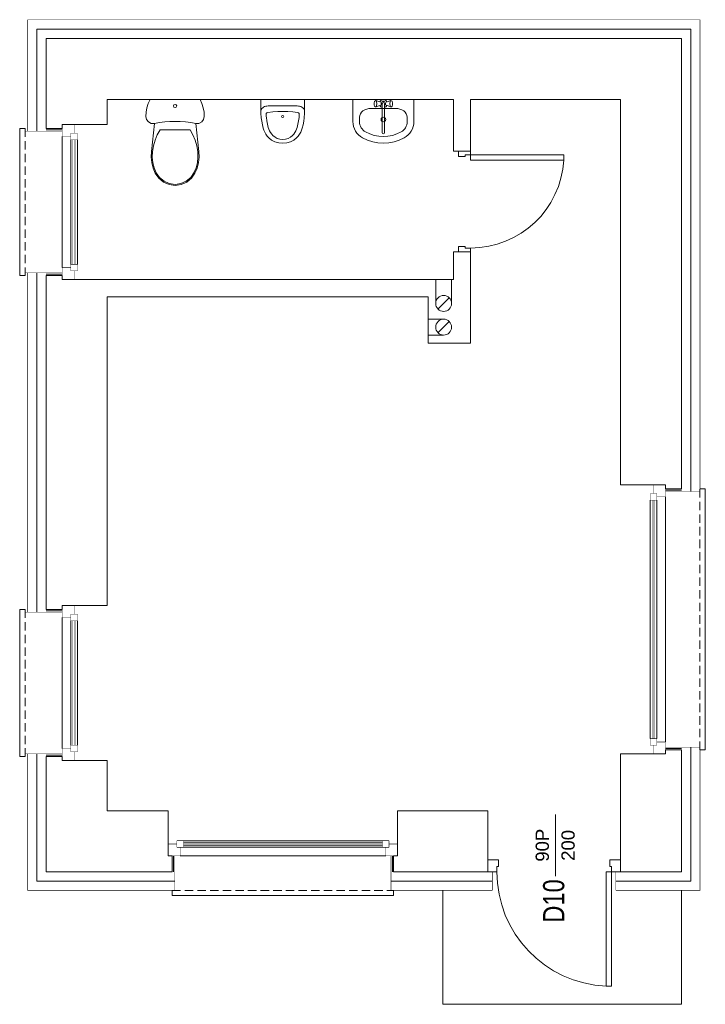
# Model space of a CAD drawing. Header units: millimetres. Extents: x 18880 to 99371, y -5529 to 27899.
# Tile 92 of 161: x 22738 to 23255, y 17462 to 18205. Entities that reach past the tile are written whole.
import ezdxf

# ---------------------------------------------------------------- set-up
doc = ezdxf.new("R2010")
doc.units = ezdxf.units.MM
doc.set_wipeout_variables(frame=1)
doc.linetypes.add('DASHED', pattern=[19.05, 12.7, -6.35])
for name, color, linetype, lineweight in [('AA_IZOLACJA', 251, 'Continuous', 0), ('AA_OPIS', 2, 'Continuous', 0), ('AA_WIDOK', 254, 'Continuous', 0), ('Drzwi ArchiCAD_Nr_Pióra__1', 7, 'Continuous', 13), ('Drzwi ArchiCAD_Nr_Pióra__23', 4, 'Continuous', 20), ('Drzwi ArchiCAD_Nr_Pióra__3', 4, 'Continuous', 18), ('inwentaryzacja_wyposazenie_sanitarne_Nr_pióra__1', 7, 'Continuous', 13), ('K_SCIANY', 90, 'Continuous', 20), ('Konstrukcja - Słupy_Nr_Pióra__1', 7, 'Continuous', 13)]:
    doc.layers.add(name, color=color, linetype=linetype, lineweight=lineweight)
for name, color, linetype in [('Drzwi ArchiCAD', 7, 'Continuous'), ('inwentaryzacja_wyposazenie_sanitarne', 7, 'Continuous'), ('Konstrukcja - Słupy', 7, 'Continuous')]:
    doc.layers.add(name, color=color, linetype=linetype)
doc.styles.add('ARIAL', font='arial.ttf')
doc.linetypes.add('STYROPIAN', pattern='A,0.000141,[1,styropian.shx,S=1,R=0,X=0,Y=0],-14.102004', length=14.102145)

# ---------------------------------------------------------------- blocks, each defined once
blk = doc.blocks.new('D1 Drzwi proste 12_132')
at = {"layer": 'Drzwi ArchiCAD_Nr_Pióra__1', "linetype": 'Continuous'}
for p, q in [((-380, 0), (-380, -90)), ((380, 0), (380, -90))]:
    blk.add_line(p, q, dxfattribs=at)
at = {"layer": 'Drzwi ArchiCAD_Nr_Pióra__23', "linetype": 'Continuous'}
for p, q in [((-352, 0), (-380, 0)), ((-380, 0), (-380, -90)), ((-352, -40), (-352, 0)), ((380, 0), (352, 0)), ((352, 0), (352, -40)), ((380, -90), (380, 0)), ((-340, -40), (-352, -40)), ((-340, -90), (-340, -40)), ((352, -40), (340, -40)), ((340, -40), (340, -90)), ((-380, -90), (-340, -90)), ((340, -90), (380, -90))]:
    blk.add_line(p, q, dxfattribs=at)
at = {"layer": 'Drzwi ArchiCAD_Nr_Pióra__3', "linetype": 'Continuous'}
for p, q in [((352, 704), (312, 704)), ((312, 704), (312, 0)), ((352, 0), (352, 704)), ((312, 0), (352, 0))]:
    blk.add_line(p, q, dxfattribs=at)
blk.add_arc((352, 0), 704, 93.2572, 180, dxfattribs=at)
blk = doc.blocks.new('Słup_283_2', base_point=(198783.9, -87777.3))
at = {"layer": 'Konstrukcja - Słupy_Nr_Pióra__1', "linetype": 'Continuous'}
blk.add_line((198741.4, -87819.7), (198826.3, -87734.8), dxfattribs=at)
blk.add_circle((198783.9, -87777.3), 60, dxfattribs=at)
blk = doc.blocks.new('Słup_284_2', base_point=(198783.9, -87598.5))
at = {"layer": 'Konstrukcja - Słupy_Nr_Pióra__1', "linetype": 'Continuous'}
blk.add_line((198741.4, -87640.9), (198826.3, -87556), dxfattribs=at)
blk.add_circle((198783.9, -87598.5), 60, dxfattribs=at)
blk = doc.blocks.new('WC DP 12_8')
at = {"layer": 'inwentaryzacja_wyposazenie_sanitarne_Nr_pióra__1', "linetype": 'Continuous'}
for p, q in [((17.6, 619.2), (7.9, 587.1)), ((31.1, 650), (17.6, 619.2)), ((408.9, 650), (31.1, 650)), ((422.4, 619.2), (408.9, 650)), ((432.1, 587.1), (422.4, 619.2)), ((2, 554), (0, 520.5)), ((0, 520.5), (5.1, 497.8)), ((7.9, 587.1), (2, 554)), ((438, 554), (432.1, 587.1)), ((434.9, 497.8), (440, 520.5)), ((440, 520.5), (438, 554)), ((5.1, 497.8), (19.5, 479.5)), ((19.5, 479.5), (40.4, 469.1)), ((40.4, 469.1), (63.7, 468.6)), ((63.7, 468.6), (41, 257)), ((376.3, 468.6), (399.6, 469.1)), ((399, 257), (376.3, 468.6)), ((399.6, 469.1), (420.5, 479.5)), ((420.5, 479.5), (434.9, 497.8)), ((85.7, 381.4), (68.5, 341.2)), ((107.5, 419.3), (85.7, 381.4)), ((332.5, 419.3), (107.5, 419.3)), ((354.3, 381.4), (332.5, 419.3)), ((371.5, 341.2), (354.3, 381.4)), ((56.2, 299.2), (49, 256.1)), ((68.5, 341.2), (56.2, 299.2)), ((383.8, 299.2), (371.5, 341.2)), ((391, 256.1), (383.8, 299.2)), ((41, 257), (39.4, 214.7)), ((49, 256.1), (47.5, 215)), ((392.5, 215), (391, 256.1)), ((400.6, 214.7), (399, 257)), ((39.4, 214.7), (43.9, 172.6)), ((43.9, 172.6), (54.3, 131.6)), ((47.5, 215), (51.9, 174)), ((51.9, 174), (62, 134.1)), ((378, 134.1), (388.1, 174)), ((385.7, 131.6), (396.1, 172.6)), ((388.1, 174), (392.5, 215)), ((396.1, 172.6), (400.6, 214.7)), ((54.3, 131.6), (70.5, 92.4)), ((62, 134.1), (77.7, 96)), ((70.5, 92.4), (96.5, 54.4)), ((77.7, 96), (102.5, 59.8)), ((337.5, 59.8), (362.3, 96)), ((343.5, 54.4), (369.5, 92.4)), ((362.3, 96), (378, 134.1)), ((369.5, 92.4), (385.7, 131.6)), ((96.5, 54.4), (132, 25)), ((102.5, 59.8), (136.3, 31.8)), ((132, 25), (174.3, 6.4)), ((136.3, 31.8), (176.5, 14.1)), ((174.3, 6.4), (220, 0)), ((176.5, 14.1), (220, 8)), ((220, 8), (263.5, 14.1)), ((220, 0), (265.7, 6.4)), ((263.5, 14.1), (303.7, 31.8)), ((265.7, 6.4), (308, 25)), ((303.7, 31.8), (337.5, 59.8)), ((308, 25), (343.5, 54.4))]:
    blk.add_line(p, q, dxfattribs=at)
blk.add_ellipse((220, 600.3), major_axis=(12.2, 0), ratio=0.9963, dxfattribs=at)
blk.add_ellipse((220, -297.8), major_axis=(785, 0), ratio=0.9963, start_param=1.370375, end_param=1.771221, dxfattribs=at)
blk = doc.blocks.new('Umywalka 01 12_18')
at = {"layer": 'inwentaryzacja_wyposazenie_sanitarne_Nr_pióra__1', "linetype": 'Continuous'}
for p, q in [((-230, 0), (-230, -168)), ((230, 0), (-230, 0)), ((230, 0), (230, -168)), ((-91.1, -67.7), (-91.1, -67.7)), ((91.1, -67.7), (-91.1, -67.7)), ((-69.1, -22.7), (-70, -29.2)), ((-70, -29.2), (-70, -36.2)), ((-70, -36.2), (-69.1, -42.7)), ((-67.6, -17.4), (-69.1, -22.7)), ((-69.1, -42.7), (-67.6, -48)), ((-65.6, -13.9), (-67.6, -17.4)), ((-67.6, -48), (-65.6, -51.5)), ((-60.4, -10.1), (-65.6, -13.9)), ((-60.4, -55.3), (-65.6, -51.5)), ((-57.6, -8.7), (-60.4, -10.1)), ((-60.4, -55.3), (-57.6, -56.7)), ((-54.8, -10.1), (-57.6, -8.7)), ((-20.1, -20.7), (-57.6, -8.7)), ((-20.1, -44.7), (-57.6, -56.7)), ((-57.6, -56.7), (-54.8, -55.3)), ((-52.3, -14.3), (-54.8, -10.1)), ((-54.8, -55.3), (-52.3, -51.1)), ((-50.5, -20.7), (-52.3, -14.3)), ((-52.3, -51.1), (-50.5, -44.7)), ((-49.5, -28.5), (-50.5, -20.7)), ((-50.5, -44.7), (-49.5, -36.9)), ((-49.5, -36.9), (-49.5, -28.5)), ((-7.9, -31.3), (-7.9, -251.6)), ((7.9, -251.6), (7.9, -31.3)), ((20.1, -20.7), (57.6, -8.7)), ((20.1, -44.7), (57.6, -56.7)), ((50.5, -20.7), (49.5, -28.5)), ((49.5, -28.5), (49.5, -36.9)), ((49.5, -36.9), (50.5, -44.7)), ((52.3, -14.3), (50.5, -20.7)), ((50.5, -44.7), (52.3, -51.1)), ((54.8, -10.1), (52.3, -14.3)), ((52.3, -51.1), (54.8, -55.3)), ((57.6, -8.7), (54.8, -10.1)), ((54.8, -55.3), (57.6, -56.7)), ((60.4, -10.1), (57.6, -8.7)), ((57.6, -56.7), (60.4, -55.3)), ((60.4, -10.1), (65.6, -13.9)), ((60.4, -55.3), (65.6, -51.5)), ((67.6, -17.4), (65.6, -13.9)), ((65.6, -51.5), (67.6, -48)), ((69.1, -22.7), (67.6, -17.4)), ((67.6, -48), (69.1, -42.7)), ((70, -29.2), (69.1, -22.7)), ((69.1, -42.7), (70, -36.2)), ((70, -36.2), (70, -29.2)), ((-180, -134.4), (-180, -168)), ((180, -134.4), (180, -168))]:
    blk.add_line(p, q, dxfattribs=at)
blk.add_circle((0, -151.9), 17.5, dxfattribs=at)
for centre, radius, start, end in [((0, -32.7), 30, 27.97653, 152.02347), ((0, -32.7), 30, 207.97653, 254.77469), ((0, -32.7), 16.8, 298.05488, 241.94512), ((0, -32.7), 8, 10, 170), ((0, -32.7), 30, 285.22531, 332.02347), ((-91.1, -168), 138.9, 180, 241.52544), ((-91.1, -168), 88.9, 180, 241.52544), ((91.1, -168), 88.9, 298.47456, 0), ((91.1, -168), 138.9, 298.47456, 0), ((0, 0), 330, 241.52544, 298.47456), ((0, 0), 280, 241.52544, 298.47456), ((0, -251.6), 7.88, 180, 0)]:
    blk.add_arc(centre, radius, start, end, dxfattribs=at)
for centre, major_axis, start_param, end_param in [((-91.1, -134.4), (88.9, 0), 1.570796, 3.141593), ((91.1, -134.4), (-88.9, 0), 3.141593, 4.712389)]:
    blk.add_ellipse(centre, major_axis=major_axis, ratio=0.750558, start_param=start_param, end_param=end_param, dxfattribs=at)
blk = doc.blocks.new('Pisuar 01 12_4')
at = {"layer": 'inwentaryzacja_wyposazenie_sanitarne_Nr_pióra__1', "linetype": 'Continuous'}
for p, q in [((0, 330.2), (0, 306.4)), ((0, 330.2), (330.2, 330.2)), ((0, 306.4), (0, 283.4)), ((330.2, 330.2), (330.2, 286.8)), ((0, 283.4), (0, 279.1)), ((0, 279.1), (0, 246)), ((0, 242.7), (1.3, 249.3)), ((0, 246), (0, 242.7)), ((0, 242.7), (0.9, 218.2)), ((1.3, 249.3), (4.2, 255.7)), ((4.2, 255.7), (8.5, 261.7)), ((8.5, 261.7), (14.2, 267)), ((14.2, 267), (21, 271.6)), ((21, 271.6), (28.8, 275.4)), ((28.8, 275.4), (37.3, 278.1)), ((37.3, 278.1), (46.4, 279.8)), ((40.2, 221.9), (41.4, 224.4)), ((41.4, 224.4), (43.3, 226.6)), ((43.3, 226.6), (45.9, 228.5)), ((45.9, 228.5), (49.1, 229.8)), ((46.4, 279.8), (55.7, 280.3)), ((49.1, 229.8), (52.5, 230.6)), ((52.5, 230.6), (89.8, 235.1)), ((55.7, 280.3), (274.4, 280.3)), ((89.8, 235.1), (127.4, 237.8)), ((127.4, 237.8), (138, 238)), ((138, 238), (192.1, 238)), ((192.1, 238), (202.8, 237.8)), ((202.8, 237.8), (240.4, 235.1)), ((240.4, 235.1), (277.7, 230.6)), ((274.4, 280.3), (283.8, 279.8)), ((277.7, 230.6), (281.1, 229.8)), ((281.1, 229.8), (284.3, 228.5)), ((283.8, 279.8), (292.8, 278.1)), ((284.3, 228.5), (286.9, 226.6)), ((286.9, 226.6), (288.8, 224.4)), ((288.8, 224.4), (290, 221.9)), ((292.8, 278.1), (301.4, 275.4)), ((301.4, 275.4), (309.2, 271.6)), ((309.2, 271.6), (316, 267)), ((316, 267), (321.6, 261.7)), ((321.6, 261.7), (326, 255.7)), ((326, 255.7), (328.8, 249.3)), ((328.8, 249.3), (330.2, 242.7)), ((329.3, 218.2), (330.1, 243.1)), ((330.2, 286.8), (330.2, 279.1)), ((330.2, 279.1), (330.2, 246)), ((330.2, 246), (330.2, 242.7)), ((0.9, 218.2), (2.3, 199.6)), ((2.3, 199.6), (3.1, 191)), ((3.1, 191), (6.6, 165)), ((6.6, 165), (11.5, 139.1)), ((39.9, 219.3), (40.2, 221.9)), ((41.3, 201.2), (39.9, 219.3)), ((42, 193.2), (41.3, 201.2)), ((45.4, 168.2), (42, 193.2)), ((50.1, 143.4), (45.4, 168.2)), ((284.8, 168.2), (280.1, 143.4)), ((288.2, 193.2), (284.8, 168.2)), ((288.9, 201.2), (288.2, 193.2)), ((290.3, 219.3), (288.9, 201.2)), ((290, 221.9), (290.3, 219.3)), ((318.7, 139.1), (323.6, 165)), ((323.6, 165), (327.1, 191)), ((327.1, 191), (327.9, 199.6)), ((327.9, 199.6), (329.3, 218.2)), ((11.5, 139.1), (17.7, 113.4)), ((17.7, 113.4), (22.8, 97.7)), ((22.8, 97.7), (29.7, 82.5)), ((29.7, 82.5), (38.3, 67.7)), ((56, 119), (50.1, 143.4)), ((60.4, 105.3), (56, 119)), ((66.3, 92.2), (60.4, 105.3)), ((73.7, 79.6), (66.3, 92.2)), ((82.4, 67.4), (73.7, 79.6)), ((256.5, 79.6), (247.8, 67.4)), ((263.9, 92.2), (256.5, 79.6)), ((269.8, 105.3), (263.9, 92.2)), ((274.2, 119), (269.8, 105.3)), ((280.1, 143.4), (274.2, 119)), ((291.9, 67.7), (300.5, 82.5)), ((300.5, 82.5), (307.4, 97.7)), ((307.4, 97.7), (312.5, 113.4)), ((312.5, 113.4), (318.7, 139.1)), ((38.3, 67.7), (48.5, 53.5)), ((48.5, 53.5), (60.3, 40)), ((60.3, 40), (80.8, 23.3)), ((80.8, 23.3), (106, 10.6)), ((91.7, 56.8), (82.4, 67.4)), ((107, 44.3), (91.7, 56.8)), ((106, 10.6), (134.7, 2.7)), ((124.5, 35.6), (107, 44.3)), ((144.2, 30.1), (124.5, 35.6)), ((134.7, 2.7), (165.1, 0)), ((165.1, 28.3), (144.2, 30.1)), ((186, 30.1), (165.1, 28.3)), ((165.1, 0), (195.5, 2.7)), ((205.7, 35.6), (186, 30.1)), ((195.5, 2.7), (224.2, 10.6)), ((223.2, 44.3), (205.7, 35.6)), ((238.5, 56.8), (223.2, 44.3)), ((224.2, 10.6), (249.4, 23.3)), ((247.8, 67.4), (238.5, 56.8)), ((249.4, 23.3), (269.9, 40)), ((269.9, 40), (281.7, 53.5)), ((281.7, 53.5), (291.9, 67.7))]:
    blk.add_line(p, q, dxfattribs=at)
blk.add_ellipse((165.5, 201), major_axis=(9.27, 0), ratio=0.93164, dxfattribs=at)
blk = doc.blocks.new('okno cc')
at = {"layer": 'AA_IZOLACJA', "linetype": 'STYROPIAN', "ltscale": 0.2}
for points in [[(12, 113), (0, 113)], [(12, 4), (0, 4)]]:
    blk.add_lwpolyline(points, dxfattribs=at)
at = {"layer": 'AA_WIDOK', "color": 4, "const_width": 0.3}
for points in [[(-9, 117), (0, 117)], [(0, 0), (-9, 0)]]:
    blk.add_lwpolyline(points, dxfattribs=at)
at = {"layer": 'AA_WIDOK', "const_width": 0.3}
for points in [[(28, 112), (0, 112)], [(28, 5), (0, 5)]]:
    blk.add_lwpolyline(points, dxfattribs=at)
at = {"layer": 'AA_WIDOK', "linetype": 'DASHED', "ltscale": 0.5}
blk.add_lwpolyline([(28, 3), (28, 114)], dxfattribs=at)
at = {"layer": 'AA_WIDOK', "color": 4}
blk.add_lwpolyline([(28, 3), (32, 3), (32, 114), (28, 114)], dxfattribs=at)
at = {"color": 4}
blk.add_wipeout([(-11.5, 105.5), (-6.5, 105.5), (-6.5, 108), (0, 108), (0, 9), (-6.5, 9), (-6.5, 11.5), (-11.5, 11.5)], dxfattribs=at).dxf.layer = 'AA_WIDOK'
at = {"layer": 'AA_WIDOK', "color": 4, "const_width": 0.3}
for points in [[(-9, 110.5), (-9, 117)], [(0, 117), (0, 108)], [(-11.5, 105.5), (-11.5, 110.5)], [(-11.5, 110.5), (-6.5, 110.5)], [(-6.5, 105.5), (-11.5, 105.5)], [(-10, 11.5), (-10, 105.5)], [(-6.5, 110.5), (-9, 110.5)], [(-9, 11.5), (-9, 105.5)], [(-8, 11.5), (-8, 105.5)], [(-6.5, 108), (-6.5, 110.5)], [(-6.5, 110.5), (-6.5, 105.5)], [(0, 108), (-6.5, 108)], [(-11.5, 6.5), (-11.5, 11.5)], [(-11.5, 11.5), (-6.5, 11.5)], [(-6.5, 11.5), (-6.5, 6.5)], [(-6.5, 6.5), (-6.5, 9)], [(-6.5, 9), (0, 9)], [(0, 9), (0, 0)], [(-6.5, 6.5), (-11.5, 6.5)], [(-9, 0), (-9, 6.5)], [(-9, 6.5), (-6.5, 6.5)]]:
    blk.add_lwpolyline(points, dxfattribs=at)
at = {"layer": 'AA_WIDOK', "color": 4}
for points in [[(-11.5, 11.5), (-11.5, 105.5)], [(-11.5, 11.5), (-11.5, 105.5)], [(-6.5, 11.5), (-6.5, 105.5)], [(0, 108), (0, 9)]]:
    blk.add_lwpolyline(points, dxfattribs=at)
blk = doc.blocks.new('ewgagv')
at = {"layer": 'AA_IZOLACJA', "linetype": 'STYROPIAN', "ltscale": 0.2}
for points in [[(-169, -12), (-169, 0)], [(-4, -12), (-4, 0)]]:
    blk.add_lwpolyline(points, dxfattribs=at)
at = {"layer": 'AA_WIDOK', "color": 4, "const_width": 0.3}
for points in [[(-173, 0), (-173, 9)], [(0, 9), (0, 0)]]:
    blk.add_lwpolyline(points, dxfattribs=at)
at = {"layer": 'AA_WIDOK', "const_width": 0.3}
for points in [[(-168, -26), (-168, 0)], [(-5, -26), (-5, 0)]]:
    blk.add_lwpolyline(points, dxfattribs=at)
at = {"layer": 'AA_WIDOK', "linetype": 'DASHED', "ltscale": 0.5}
blk.add_lwpolyline([(-170, -26), (-3, -26)], dxfattribs=at)
at = {"layer": 'AA_WIDOK', "color": 4}
blk.add_lwpolyline([(-170, -26), (-170, -30), (-3, -30), (-3, -26)], dxfattribs=at)
at = {"layer": 'K_SCIANY'}
for points in [[(-173, 0), (-173, 9)], [(0, 0), (0, 9)], [(-170, 0), (-173, 0)], [(-170, -12), (-170, 0)], [(-3, -12), (-3, 0)], [(-3, 0), (0, 0)]]:
    blk.add_lwpolyline(points, dxfattribs=at)
at = {"color": 4}
blk.add_wipeout([(-11.5, 11.5), (-11.5, 6.5), (-9, 6.5), (-9, 0), (-164, 0), (-164, 6.5), (-161.5, 6.5), (-161.5, 11.5)], dxfattribs=at).dxf.layer = 'AA_WIDOK'
at = {"layer": 'AA_WIDOK', "color": 4, "const_width": 0.3}
for points in [[(-173, 9), (-166.5, 9)], [(-166.5, 11.5), (-161.5, 11.5)], [(-166.5, 6.5), (-166.5, 11.5)], [(-166.5, 9), (-166.5, 6.5)], [(-161.5, 11.5), (-161.5, 6.5)], [(-161.5, 10), (-11.5, 10)], [(-161.5, 9), (-11.5, 9)], [(-161.5, 8), (-11.5, 8)], [(-11.5, 6.5), (-11.5, 11.5)], [(-11.5, 11.5), (-6.5, 11.5)], [(-6.5, 11.5), (-6.5, 6.5)], [(-6.5, 6.5), (-6.5, 9)], [(-6.5, 9), (0, 9)], [(-164, 0), (-173, 0)], [(-166.5, 6.5), (-164, 6.5)], [(-161.5, 6.5), (-166.5, 6.5)], [(-164, 6.5), (-164, 0)], [(-6.5, 6.5), (-11.5, 6.5)], [(-9, 0), (-9, 6.5)], [(-9, 6.5), (-6.5, 6.5)], [(0, 0), (-9, 0)]]:
    blk.add_lwpolyline(points, dxfattribs=at)
at = {"layer": 'AA_WIDOK', "color": 4}
for points in [[(-161.5, 11.5), (-11.5, 11.5)], [(-161.5, 11.5), (-11.5, 11.5)], [(-9, 0), (-164, 0)], [(-161.5, 6.5), (-11.5, 6.5)]]:
    blk.add_lwpolyline(points, dxfattribs=at)
blk = doc.blocks.new('nrnrt')
at = {"layer": 'AA_IZOLACJA', "linetype": 'STYROPIAN', "ltscale": 0.2}
for points in [[(12, 199), (0, 199)], [(12, 4), (0, 4)]]:
    blk.add_lwpolyline(points, dxfattribs=at)
at = {"layer": 'AA_WIDOK', "color": 4, "const_width": 0.3}
for points in [[(-9, 203), (0, 203)], [(0, 0), (-9, 0)]]:
    blk.add_lwpolyline(points, dxfattribs=at)
at = {"layer": 'AA_WIDOK', "const_width": 0.3}
for points in [[(26, 198), (0, 198)], [(26, 5), (0, 5)]]:
    blk.add_lwpolyline(points, dxfattribs=at)
at = {"layer": 'AA_WIDOK', "linetype": 'DASHED', "ltscale": 0.5}
blk.add_lwpolyline([(26, 3), (26, 200)], dxfattribs=at)
at = {"layer": 'AA_WIDOK', "color": 4}
blk.add_lwpolyline([(26, 3), (30, 3), (30, 200), (26, 200)], dxfattribs=at)
at = {"layer": 'K_SCIANY'}
for points in [[(0, 203), (-9, 203)], [(0, 200), (0, 203)], [(12, 200), (0, 200)], [(0, 0), (-9, 0)], [(12, 3), (0, 3)], [(0, 3), (0, 0)]]:
    blk.add_lwpolyline(points, dxfattribs=at)
at = {"color": 4}
blk.add_wipeout([(-11.5, 191.5), (-6.5, 191.5), (-6.5, 194), (0, 194), (0, 9), (-6.5, 9), (-6.5, 11.5), (-11.5, 11.5)], dxfattribs=at).dxf.layer = 'AA_WIDOK'
at = {"layer": 'AA_WIDOK', "color": 4, "const_width": 0.3}
for points in [[(-9, 196.5), (-9, 203)], [(0, 203), (0, 194)], [(-11.5, 191.5), (-11.5, 196.5)], [(-11.5, 196.5), (-6.5, 196.5)], [(-6.5, 196.5), (-9, 196.5)], [(-6.5, 194), (-6.5, 196.5)], [(-6.5, 196.5), (-6.5, 191.5)], [(0, 194), (-6.5, 194)], [(-6.5, 191.5), (-11.5, 191.5)], [(-10, 11.5), (-10, 191.5)], [(-9, 11.5), (-9, 191.5)], [(-8, 11.5), (-8, 191.5)], [(-11.5, 6.5), (-11.5, 11.5)], [(-11.5, 11.5), (-6.5, 11.5)], [(-6.5, 11.5), (-6.5, 6.5)], [(-6.5, 6.5), (-6.5, 9)], [(-6.5, 9), (0, 9)], [(0, 9), (0, 0)], [(-6.5, 6.5), (-11.5, 6.5)], [(-9, 0), (-9, 6.5)], [(-9, 6.5), (-6.5, 6.5)]]:
    blk.add_lwpolyline(points, dxfattribs=at)
at = {"layer": 'AA_WIDOK', "color": 4}
for points in [[(0, 194), (0, 9)], [(-11.5, 11.5), (-11.5, 191.5)], [(-11.5, 11.5), (-11.5, 191.5)], [(-6.5, 11.5), (-6.5, 191.5)]]:
    blk.add_lwpolyline(points, dxfattribs=at)
blk = doc.blocks.new('drzwi 2')
at = {"layer": 'AA_WIDOK', "color": 4, "linetype": 'Continuous'}
for p, q in [((-100, 9), (-92, 9)), ((-92, 9), (-92, 4)), ((-8, 4), (-8, 9)), ((-8, 9), (0, 9)), ((-93.2, 0), (-100, 0)), ((-92, 4), (-93.2, 4)), ((-93.2, 4), (-93.2, 0)), ((-10.8, -86.4), (-10.8, 0)), ((-10.8, 0), (-6.8, 0)), ((-6.8, 4), (-8, 4)), ((-6.8, 0), (-6.8, 4)), ((0, 0), (-6.8, 0)), ((-6.8, 0), (-6.8, -86.4)), ((-6.8, -86.4), (-10.8, -86.4))]:
    blk.add_line(p, q, dxfattribs=at)
blk.add_arc((-6.8, 0), 86.4, 180, 267.34647, dxfattribs=at)

msp = doc.modelspace()

# ---------------------------------------------------------------- linework, layer by layer
at = {"layer": 'AA_OPIS', "linetype": 'Continuous'}
msp.add_line((23142.21535, 17558.90522), (23142.21535, 17605.30507), dxfattribs=at)
at = {"layer": 'AA_WIDOK', "const_width": 0.3}
for points in [[(23094.61535, 17562.10514), (23094.61535, 17548.10514)], [(23187.81535, 17562.10514), (23187.81535, 17548.10514)]]:
    msp.add_lwpolyline(points, dxfattribs=at)
at = {"layer": 'K_SCIANY'}
for points in [[(23237.21535, 18191.10514), (22758.21535, 18191.10514)], [(22758.21535, 18191.10514), (22758.21535, 18123.10514)], [(23237.21535, 17851.10514), (23237.21535, 18191.10514)], [(22804.21535, 18145.10514), (23065.21535, 18145.10514)], [(22804.21535, 18126.10514), (22804.21535, 18145.10514)], [(23065.21535, 18145.10514), (23065.21535, 18106.10514)], [(23078.21535, 18145.10514), (23191.21535, 18145.10514)], [(23078.21535, 18106.10514), (23078.21535, 18145.10514)], [(23191.21535, 18145.10514), (23191.21535, 17854.10514)], [(22770.21535, 18123.10514), (22770.21535, 18126.10514)], [(22770.21535, 18126.10514), (22779.21535, 18126.10514)], [(22779.21535, 18126.10514), (22804.21535, 18126.10514)], [(22758.21535, 18123.10514), (22770.21535, 18123.10514)], [(23069.21535, 18106.10514), (23065.21535, 18106.10514)], [(23078.21535, 18106.10514), (23069.21535, 18106.10514)], [(23069.21535, 18030.10514), (23065.21535, 18030.10514)], [(23065.21535, 18030.10514), (23065.21535, 18009.10514)], [(23078.21535, 18030.10514), (23069.21535, 18030.10514)], [(23078.21535, 18009.10514), (23078.21535, 18030.10514)], [(22758.21535, 18012.10514), (22770.21535, 18012.10514)], [(22758.21535, 18012.10514), (22758.21535, 17760.10514)], [(22770.21535, 18012.10514), (22770.21535, 18009.10514)], [(22770.21535, 18009.10514), (22779.21535, 18009.10514)], [(22779.21535, 18009.10514), (22804.21535, 18009.10514)], [(23046.21535, 18009.10514), (22804.21535, 18009.10514)], [(23065.21535, 18009.10514), (23046.21535, 18009.10514)], [(23051.89532, 17991.10514), (23051.89532, 18009.10514)], [(23063.89532, 17991.10514), (23063.89532, 18009.10514)], [(23078.21535, 17961.10514), (23078.21535, 18009.10514)], [(22804.21535, 17763.10514), (22804.21535, 17996.10514)], [(22804.21535, 17996.10514), (23046.21535, 17996.10514)], [(23046.21535, 17996.10514), (23046.21535, 17961.10514)], [(23057.89532, 17979.22517), (23046.21535, 17979.22517)], [(23057.89532, 17967.22517), (23046.21535, 17967.22517)], [(23046.21535, 17961.10514), (23078.21535, 17961.10514)], [(23216.21535, 17854.10514), (23191.21535, 17854.10514)], [(22770.21535, 17760.10514), (22770.21535, 17763.10514)], [(22770.21535, 17763.10514), (22779.21535, 17763.10514)], [(22779.21535, 17763.10514), (22804.21535, 17763.10514)], [(22758.21535, 17760.10514), (22770.21535, 17760.10514)], [(23216.21535, 17651.10514), (23191.21535, 17651.10514)], [(23191.21535, 17651.10514), (23191.21535, 17562.10514), (23237.21535, 17562.10514)], [(23237.21535, 17562.10514), (23237.21535, 17654.10514)], [(22758.21535, 17649.10514), (22770.21535, 17649.10514)], [(22758.21535, 17649.10514), (22758.21535, 17562.10514)], [(22770.21535, 17649.10514), (22770.21535, 17646.10514)], [(22770.21535, 17646.10514), (22779.21535, 17646.10514)], [(22779.21535, 17646.10514), (22804.21535, 17646.10514)], [(22804.21535, 17608.10514), (22804.21535, 17646.10514)], [(22850.21535, 17608.10514), (22804.21535, 17608.10514)], [(22850.21535, 17583.10514), (22850.21535, 17608.10514)], [(23023.21535, 17583.10514), (23023.21535, 17608.10514)], [(23091.21535, 17608.10514), (23023.21535, 17608.10514)], [(23091.21535, 17599.10514), (23091.21535, 17608.10514)], [(23020.21535, 17562.10514), (23091.21535, 17562.10514), (23091.21535, 17599.10514)], [(22758.21535, 17562.10514), (22853.21535, 17562.10514)], [(23057.21535, 17462.10514), (23057.21535, 17548.10514)], [(23237.21535, 17548.10514), (23237.21535, 17462.10514)], [(23237.21535, 17462.10514), (23057.21535, 17462.10514)]]:
    msp.add_lwpolyline(points, dxfattribs=at)

# ---------------------------------------------------------------- block references
msp.add_blockref('drzwi 2', (23191.21535, 17562.10514))
at = {"layer": 'Drzwi ArchiCAD', "linetype": 'Continuous', "xscale": -0.1, "yscale": 0.1, "zscale": 0.1, "rotation": 270}
msp.add_blockref('D1 Drzwi proste 12_132', (23078.21535, 18068.10514), dxfattribs=at)
at = {"layer": 'inwentaryzacja_wyposazenie_sanitarne', "linetype": 'Continuous', "xscale": -0.1, "yscale": 0.1, "zscale": 0.1}
for name, p in [('WC DP 12_8', (22877.39575, 18080.10514)), ('Pisuar 01 12_4', (22953.05935, 18112.08514)), ('Umywalka 01 12_18', (23012.43925, 18145.10514))]:
    msp.add_blockref(name, p, dxfattribs=at)
at = {"layer": 'Konstrukcja - Słupy', "xscale": 0.1, "yscale": 0.1, "zscale": 0.1}
for name, p in [('Słup_284_2', (23057.89532, 17991.10514)), ('Słup_283_2', (23057.89532, 17973.22517))]:
    msp.add_blockref(name, p, dxfattribs=at)

# ---------------------------------------------------------------- texts
at = {"layer": 'AA_OPIS', "linetype": 'Continuous', "char_height": 10, "attachment_point": 8, "rotation": 90, "style": 'ARIAL'}
for s, insert in [('90P', (23137.42531, 17582.17337)), ('200', (23156.85751, 17582.04924))]:
    msp.add_mtext(s, dxfattribs=dict(at, insert=insert))
at = {"layer": 'AA_OPIS', "insert": (23132.86075, 17540.08896), "char_height": 16, "width": 44.2663591, "attachment_point": 2, "rotation": 90, "style": 'ARIAL'}
msp.add_mtext('{\\W0.8;D10}', dxfattribs=at)

# ---------------------------------------------------------------- next in the draw order: block references
at = {"rotation": 180}
for p in [(22770.21535, 18126.10514), (22770.21535, 17763.10514)]:
    msp.add_blockref('okno cc', p, dxfattribs=at)
for name, p in [('nrnrt', (23225.21535, 17651.10514)), ('ewgagv', (23023.21535, 17574.10514))]:
    msp.add_blockref(name, p)

# ---------------------------------------------------------------- next in the draw order: linework, layer by layer
at = {"layer": 'AA_IZOLACJA', "linetype": 'STYROPIAN', "ltscale": 1.4}
for points in [[(22751.21535, 18121.10514), (22751.21535, 18198.10514), (23244.21535, 18198.10514), (23244.21535, 17849.10514)], [(22751.21535, 17758.10514), (22751.21535, 18014.10514)], [(22855.21535, 17555.10514), (22751.21535, 17555.10514), (22751.21535, 17651.10514)], [(23244.21535, 17656.10514), (23244.21535, 17555.10514), (23187.81535, 17555.10514)], [(23094.61535, 17555.10514), (23018.21535, 17555.10514)]]:
    msp.add_lwpolyline(points, dxfattribs=at)
at = {"layer": 'AA_WIDOK', "const_width": 0.3}
for points in [[(22744.21535, 18121.10514), (22744.21535, 18205.10514), (23251.21535, 18205.10514), (23251.21535, 17849.10514)], [(22744.21535, 17758.10514), (22744.21535, 18014.10514)], [(22855.21535, 17548.10514), (22744.21535, 17548.10514), (22744.21535, 17651.10514)], [(23251.21535, 17656.10514), (23251.21535, 17548.10514), (23187.81535, 17548.10514)], [(23094.61535, 17548.10514), (23018.21535, 17548.10514)]]:
    msp.add_lwpolyline(points, dxfattribs=at)

doc.saveas('drawing.dxf')
